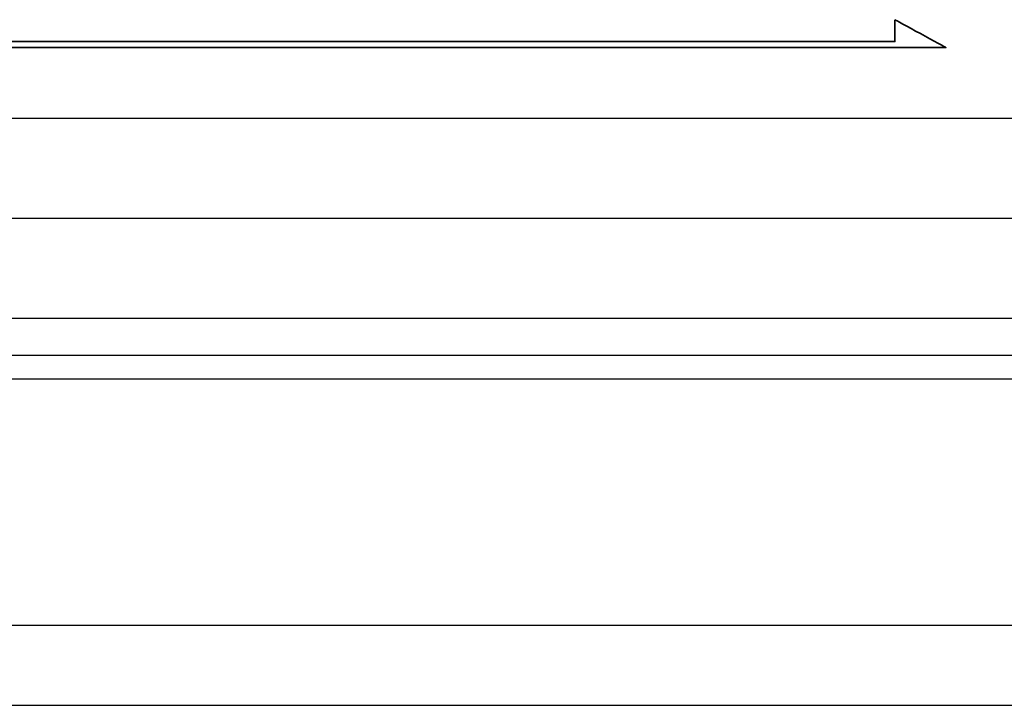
# Model space of a CAD drawing. Header units: millimetres. Extents: x 21 to 337, y -32 to 64.
# Tile 33 of 50: x 259 to 274, y -13 to -3. Entities that reach past the tile are written whole.
import ezdxf

# ---------------------------------------------------------------- set-up
doc = ezdxf.new("R2010")
doc.units = ezdxf.units.MM
doc.header["$LTSCALE"] = 0.15
for name, color, linetype in [('DIM', 4, 'CONTINUOUS'), ('layer 1', 7, 'CONTINUOUS'), ('OUT', 3, 'CONTINUOUS')]:
    doc.layers.add(name, color=color, linetype=linetype)

# ---------------------------------------------------------------- blocks, each defined once
blk = doc.blocks.new('TBI MOTION logo(完整正式版)')
at = {"layer": 'layer 1', "color": 22, "lineweight": 35}
blk.add_open_spline([(75.90875, -9.47875), (75.90875, -9.47875), (75.90875, -12.28625), (75.90875, -12.28625), (75.90875, -12.28625), (75.90875, -12.28625), (75.90875, -12.47875), (75.90875, -12.47875), (75.90875, -12.47875), (75.90875, -12.47875), (75.71625, -12.47875), (75.71625, -12.47875), (75.71625, -12.47875), (75.71625, -12.47875), (-88.32875, -12.47875), (-88.32875, -12.47875), (-88.32875, -12.47875), (-88.32875, -12.47875), (-88.32875, -13.29375), (-88.32875, -13.29375), (-88.32875, -13.29375), (-88.32875, -13.29375), (82.89125, -13.29375), (82.89125, -13.29375), (82.89125, -13.29375), (82.89125, -13.29375), (75.90875, -9.47875), (75.90875, -9.47875)], degree=3, knots=[0, 0, 0, 0, 0.142857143, 0.142857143, 0.142857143, 0.142857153, 0.285714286, 0.285714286, 0.285714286, 0.285714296, 0.428571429, 0.428571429, 0.428571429, 0.428571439, 0.571428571, 0.571428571, 0.571428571, 0.571428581, 0.714285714, 0.714285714, 0.714285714, 0.714285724, 0.857142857, 0.857142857, 0.857142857, 0.857142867, 1, 1, 1, 1], dxfattribs=at)

msp = doc.modelspace()

# ---------------------------------------------------------------- linework, layer by layer
at = {"layer": 'OUT', "color": 0}
for p, q in [((229.394, -4.609), (288.394, -4.609)), ((229.394, -6.109), (288.394, -6.109)), ((229.394, -7.609), (288.394, -7.609)), ((186.468, -8.163), (334.894, -8.163)), ((186.414, -8.516), (334.894, -8.516)), ((185.291, -12.209), (334.894, -12.209)), ((148.894, -13.409), (334.894, -13.409))]:
    msp.add_line(p, q, dxfattribs=at)

# ---------------------------------------------------------------- block references
at = {"layer": 'DIM', "color": 0, "xscale": 0.1094605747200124, "yscale": 0.1094605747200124, "zscale": 0.1094605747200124}
msp.add_blockref('TBI MOTION logo(完整正式版)', (263.696, -2.098), dxfattribs=at)

doc.saveas('drawing.dxf')
